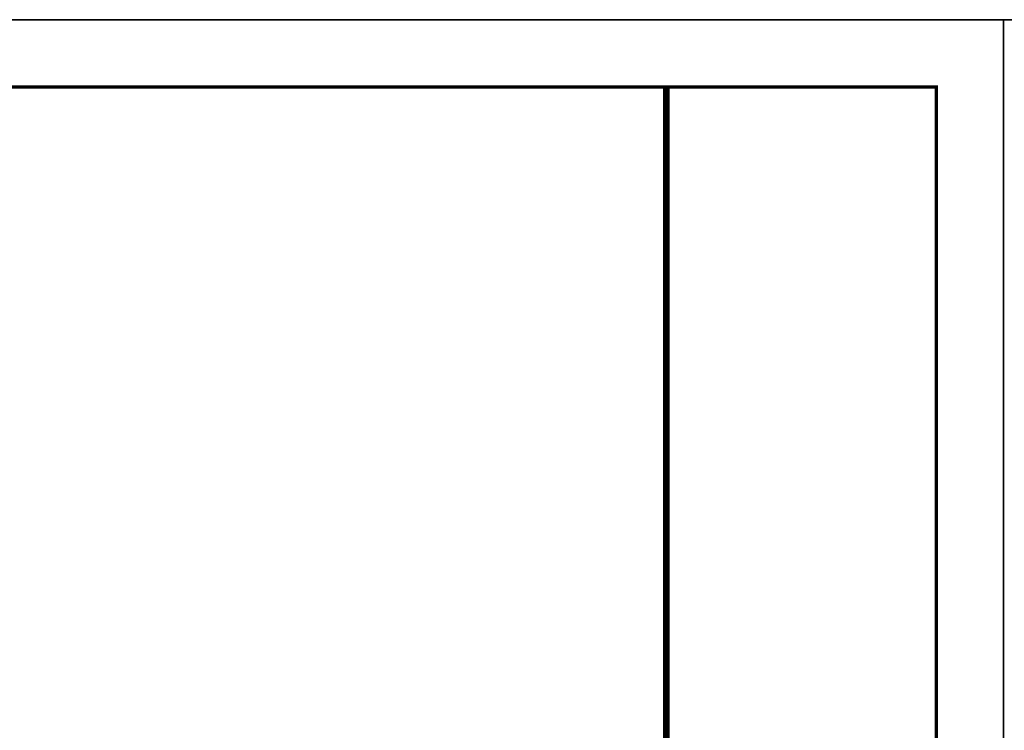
# Model space of a CAD drawing. Header units: millimetres. Extents: x 708158 to 1984082, y -168213 to -53.
# Tile 65 of 220: x 812423 to 834323, y -34404 to -18600. Entities that reach past the tile are written whole.
import ezdxf

# ---------------------------------------------------------------- set-up
doc = ezdxf.new("R2010")
doc.units = ezdxf.units.MM
doc.header["$LTSCALE"] = 1000
doc.layers.get('0').update_dxf_attribs({"color": 8})
doc.layers.add('图框', color=4, linetype='Continuous', lineweight=35)

# ---------------------------------------------------------------- blocks, each defined once
blk = doc.blocks.new('A$C998f5811')
at = {"layer": '图框', "color": 4}
for p, q in [((-126150, 89100), (-126150, 0)), ((0, 89100), (-126150, 89100)), ((0, 0), (0, 89100))]:
    blk.add_line(p, q, dxfattribs=at)
at = {"layer": '图框', "color": 4, "const_width": 74.2}
blk.add_lwpolyline([(-122400, 1500), (-1500, 1500), (-1500, 87600), (-122400, 87600)], close=True, dxfattribs=at)
at = {"layer": '图框', "const_width": 150}
blk.add_lwpolyline([(-7500, 87600), (-7500, 1500)], dxfattribs=at)

msp = doc.modelspace()

# ---------------------------------------------------------------- block references
for p in [(834307.6, -107699.9), (960457.6, -107699.9)]:
    msp.add_blockref('A$C998f5811', p)

doc.saveas('drawing.dxf')
